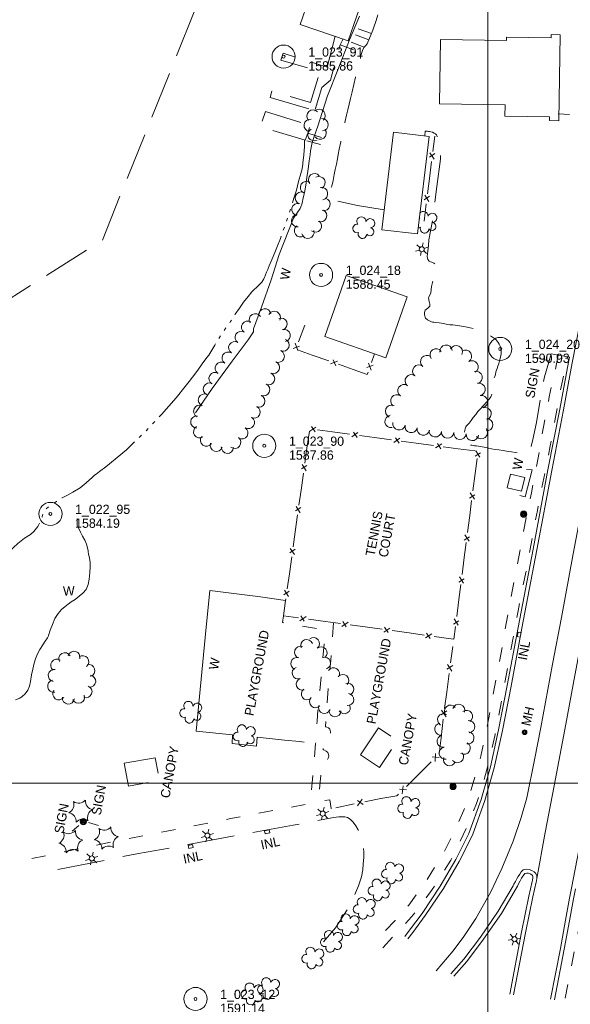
# Model space of a CAD drawing. Header units: feet. Extents: x 187456 to 189561, y 250000 to 251500.
# Tile 4 of 8: x 188197 to 188554, y 250357 to 250995. Entities that reach past the tile are written whole.
import ezdxf
from ezdxf.enums import TextEntityAlignment as Align

# ---------------------------------------------------------------- set-up
doc = ezdxf.new("R2010")
doc.units = ezdxf.units.FT
doc.header["$MEASUREMENT"] = 0
for name, pattern in [('DGN Style 3', [42.899226, 30.642304, -12.256922]), ('DGN Style 5', [21.449613, 9.192691, -12.256922]), ('DGN Style 6', [58.281663, 0.030642, -12.256922, 21.449613, -12.256922, 0.030642, -12.256922])]:
    doc.linetypes.add(name, pattern=pattern)
for name, color, linetype, lineweight in [('E_BLD_Name', 221, 'Continuous', 0), ('E_BMGRD', 73, 'Egr', 0), ('E_DRN_Grate', 151, 'Continuous', 0), ('E_DWY', 73, 'DGN Style 3', 0), ('E_LAND_Vegetation', 21, 'Continuous', 0), ('E_MAP_GridLines', 251, 'Continuous', 0), ('E_MAP_Limits', 21, 'DGN Style 3', 0), ('E_MAP_PassPoints', 40, 'Continuous', 0), ('E_MISCPROP', 40, 'Continuous', 0), ('E_MISCPROP_HvyDash', 54, 'DGN Style 3', 13), ('E_MISCPROP_HvyLine', 54, 'Continuous', 13), ('E_MISCPROP_Railing', 40, 'Continuous', 0), ('E_PATH_Sidewalk', 73, 'DGN Style 5', 0), ('E_RDWY', 40, 'Continuous', 13), ('E_WTR', 251, 'DGN Style 6', 0), ('E_WTR_Dock_Pier', 251, 'DGN Style 3', 0)]:
    doc.layers.add(name, color=color, linetype=linetype, lineweight=lineweight)
doc.styles.add('Style-IGR_FONT_0', font='IGR_FONT_0.shx')
doc.styles.add('Style-IGR_FONT_1', font='IGR_FONT_1.shx')
doc.linetypes.add('Egr', pattern='A,0.1,[13,dgnlstyle-ewdotudls.shx,S=0.0004,R=0,X=0,Y=0],0.1', length=0.2)

# ---------------------------------------------------------------- blocks, each defined once
blk = doc.blocks.new('PP')
at = {"layer": 'E_MAP_PassPoints', "color": 40, "linetype": 'Continuous', "lineweight": 0}
for radius in [7.5, 0.96]:
    blk.add_circle((0, 0), radius, dxfattribs=at)
blk = doc.blocks.new('WAL')
at = {"layer": 'E_MISCPROP_Railing', "color": 40, "linetype": 'Continuous', "lineweight": 0, "style": 'Style-IGR_FONT_0'}
blk.add_text('W', height=6, rotation=0.0001, dxfattribs=at).set_placement((-2.27, -0.34), align=Align.MIDDLE_LEFT)
blk = doc.blocks.new('WAL_1')
at = {"layer": 'E_MISCPROP_Railing', "color": 40, "linetype": 'Continuous', "lineweight": 0, "style": 'Style-IGR_FONT_0'}
blk.add_text('W', height=6, rotation=0.00002, dxfattribs=at).set_placement((-2.27, -0.34), align=Align.MIDDLE_LEFT)
blk = doc.blocks.new('PLAY')
at = {"layer": 'E_BMGRD', "color": 51, "linetype": 'Continuous', "lineweight": 0, "style": 'Style-IGR_FONT_0'}
blk.add_text('PLAYGROUND', height=6, rotation=0.00002, dxfattribs=at).set_placement((-1.19, -0.3), align=Align.MIDDLE_CENTER)
blk = doc.blocks.new('TENNIS')
at = {"layer": 'E_BMGRD', "color": 51, "linetype": 'Continuous', "lineweight": 0, "style": 'Style-IGR_FONT_0'}
for s, p in [('TENNIS', (-0.47, 4.82)), ('COURT', (-0.09, -3.62))]:
    blk.add_text(s, height=6, rotation=0.00002, dxfattribs=at).set_placement(p, align=Align.MIDDLE_CENTER)
blk = doc.blocks.new('TREE')
at = {"layer": 'E_LAND_Vegetation', "color": 93, "linetype": 'Continuous', "lineweight": 0}
for centre, radius, start, end in [((-1.47, 4.28), 2.78, 1.39457, 209.16756), ((-4.47, 0.2), 2.78, 78.07159, 279.08263), ((3.57, 2.42), 2.97, 278.42368, 139.65756), ((-2.01, -4.2), 2.61, 140.77973, 358.71234), ((3.46, -3.43), 2.97, 196.0745, 79.04777)]:
    blk.add_arc(centre, radius, start, end, dxfattribs=at)
blk = doc.blocks.new('POLE')
at = {"layer": 'E_MISCPROP', "color": 20, "linetype": 'Continuous', "lineweight": 0}
for centre, radius in [((-0.01, 0.02), 2.02), ((-0.01, 0.03), 1.52), ((0, -0.01), 1.01), ((0, 0), 0.502)]:
    blk.add_circle(centre, radius, dxfattribs=at)
blk = doc.blocks.new('LTP')
at = {"layer": 'E_MISCPROP', "color": 20, "linetype": 'Continuous', "lineweight": 0}
for p, q in [((-1.63, 0.07), (-4.24, 0.14)), ((-0.8, 1.43), (-2, 3.73)), ((0.9, 1.42), (2.27, 3.65)), ((-0.88, -1.42), (-2.24, -3.61)), ((0.76, -1.47), (2, -3.65)), ((1.64, -0.02), (4.16, -0.09))]:
    blk.add_line(p, q, dxfattribs=at)
blk.add_circle((0, 0), 1.64, dxfattribs=at)
blk = doc.blocks.new('INLT')
at = {"layer": 'E_MISCPROP_Railing', "color": 40, "linetype": 'Continuous', "lineweight": 0, "flags": 128}
blk.add_lwpolyline([(3, -2), (3, 0), (0, 0), (0, -2), (3, -2)], dxfattribs=at)
blk = doc.blocks.new('INL')
at = {"layer": 'E_MISCPROP_Railing', "color": 40, "linetype": 'Continuous', "lineweight": 0, "style": 'Style-IGR_FONT_0'}
blk.add_text('INL', height=6, rotation=0.00001, dxfattribs=at).set_placement((-5.74, -3.01))
blk = doc.blocks.new('SIGN')
at = {"layer": 'E_MISCPROP', "color": 20, "linetype": 'Continuous', "lineweight": 0, "style": 'Style-IGR_FONT_0'}
blk.add_text('SIGN', height=6, rotation=0.00002, dxfattribs=at).set_placement((-9.61, -0.01), align=Align.MIDDLE_LEFT)
blk = doc.blocks.new('CANOPY')
at = {"layer": 'E_BLD_Name', "style": 'Style-IGR_FONT_0'}
blk.add_text('CANOPY', height=6, rotation=0.00002, dxfattribs=at).set_placement((2.65, -3.19))
blk = doc.blocks.new('PINEL')
at = {"layer": 'E_LAND_Vegetation', "color": 93, "linetype": 'Continuous', "lineweight": 0}
for centre, start, end in [((-8.14, 7.32), 275.21134, 0.97625), ((2.26, 10.71), 215.21134, 300.97625), ((-10.4, -3.39), 335.21134, 60.97625), ((10.41, 3.41), 155.21135, 240.97626), ((-2.25, -10.7), 35.21135, 120.97626), ((8.15, -7.3), 95.21135, 180.97626)]:
    blk.add_arc(centre, 5.72, start, end, dxfattribs=at)
blk = doc.blocks.new('INL_2')
at = {"layer": 'E_MISCPROP_Railing', "color": 40, "linetype": 'Continuous', "lineweight": 0, "style": 'Style-IGR_FONT_0'}
blk.add_text('INL', height=6, rotation=359.99995, dxfattribs=at).set_placement((-5.74, -3.01))
blk = doc.blocks.new('MHO')
at = {"layer": 'E_DRN_Grate', "color": 20, "linetype": 'Continuous', "lineweight": 0}
for centre, radius in [((0.06, 0.01), 1.5), ((0.07, 0.01), 1.22), ((0.06, 0), 0.968), ((0.03, -0.01), 0.605)]:
    blk.add_circle(centre, radius, dxfattribs=at)
blk = doc.blocks.new('LTP_1')
at = {"layer": 'E_MISCPROP', "color": 20, "linetype": 'Continuous', "lineweight": 0}
for p, q in [((-1.63, 0.07), (-4.24, 0.14)), ((-0.8, 1.43), (-2, 3.73)), ((0.9, 1.42), (2.27, 3.65)), ((-0.88, -1.42), (-2.24, -3.61)), ((0.76, -1.47), (2, -3.65)), ((1.64, -0.02), (4.16, -0.09))]:
    blk.add_line(p, q, dxfattribs=at)
blk.add_circle((0, 0), 1.64, dxfattribs=at)

msp = doc.modelspace()

# ---------------------------------------------------------------- linework, layer by layer
at = {"layer": 'E_DWY', "color": 51, "linetype": 'DGN Style 3', "lineweight": 0, "flags": 128}
for points in [[(188432.85, 250871.63), (188415.68, 250874.6), (188402.4, 250877.28), (188401.45, 250877.56), (188399.58, 250878.25), (188398.32, 250878.91), (188397.5, 250880.91), (188397.77, 250883.32), (188398.83, 250887.08), (188399.74, 250890.76), (188400.5, 250894.58), (188401.2, 250897.89), (188401.89, 250901.27), (188402.53, 250904.66), (188403, 250907.48), (188403.61, 250910.96), (188404.73, 250915.86), (188405.67, 250920.23), (188406.5, 250924.36), (188407.38, 250928.29), (188408.52, 250933.14), (188409.36, 250936.55), (188410.18, 250940.11), (188411.07, 250943.93), (188412.01, 250948.15), (188413.1, 250952.98), (188414.28, 250957.61), (188415.13, 250960.55), (188416.11, 250963.63), (188416.97, 250967.16), (188417.26, 250968.68), (188417.57, 250970.6), (188417.98, 250972.41), (188418.58, 250974.26), (188419.13, 250975.71), (188419.92, 250977.05), (188420.67, 250977.99), (188421.78, 250979.38), (188425.48, 250988.1), (188426.41, 250990.68), (188427.23, 250993.23), (188428.52, 250997.15), (188429.15, 250999.02), (188429.75, 251000.88), (188430.3, 251002.53), (188430.85, 251004.34), (188431.26, 251006.48), (188431.29, 251008.26), (188431.22, 251009.24), (188431.16, 251011), (188431.49, 251011.63), (188432.97, 251012.59), (188434.39, 251014.31), (188435.87, 251016.48), (188436.64, 251017.92), (188437.14, 251019.05), (188442.86, 251020.73), (188446.89, 251021.08)], [(188463.64, 250799.07), (188462.61, 250799.44), (188460.86, 250800.48), (188459.74, 250801.47), (188458.99, 250803.66), (188458.92, 250805.15), (188459.53, 250806.71), (188461.17, 250808.02), (188462.37, 250809.35), (188462.49, 250810.54), (188462, 250812.28), (188461.6, 250814.57), (188461.77, 250815.14), (188463.11, 250817.9), (188463.6, 250821.96), (188464.53, 250825.54), (188465.41, 250826.74), (188466.29, 250828.65), (188466.86, 250831.63), (188466.97, 250833.68), (188466.51, 250835.9), (188465.14, 250837.03), (188463.66, 250837.71), (188462.83, 250838.03), (188462.08, 250838.38), (188461.27, 250839.5), (188460.69, 250841.46), (188461.11, 250844.98), (188461.53, 250848.63), (188461.91, 250852.19), (188464.72, 250867.77), (188466.98, 250886.79), (188469.32, 250904.58), (188469.41, 250907.55), (188469.17, 250910.21), (188468.82, 250912.92), (188468.4, 250914.96), (188467.89, 250916.93), (188467.41, 250918.58), (188467.14, 250919.4), (188466.69, 250920.38), (188466.05, 250921.01), (188465.21, 250921.48), (188464.09, 250921.94), (188463.18, 250922.18), (188462.31, 250922.39), (188461.57, 250922.57), (188460.9, 250922.67), (188460.29, 250922.73), (188459.76, 250922.73), (188459.53, 250922.74), (188459.25, 250919.66)], [(188553.02, 250776.28), (188545.81, 250777.49), (188541.18, 250778.34), (188539.04, 250770.83), (188536.73, 250763.49), (188535.24, 250756.45), (188534.31, 250750.06), (188531.65, 250733.8), (188529.16, 250722.83), (188527.99, 250717.19), (188527.53, 250715.55), (188527.02, 250714.31), (188525.61, 250713.59), (188524.16, 250713.68), (188522.54, 250713.85), (188520.36, 250714.17), (188517.77, 250714.43), (188515.51, 250714.77), (188513.6, 250715.15), (188512.09, 250715.31), (188509.94, 250715.69), (188507.23, 250716.07), (188504.81, 250716.38), (188502.37, 250716.81), (188500.43, 250717.21), (188498.75, 250717.55), (188495.25, 250718.27), (188492.73, 250718.63), (188491.42, 250718.79), (188489.74, 250719.07), (188488.45, 250719.26), (188487.21, 250719.53), (188485.89, 250719.76), (188485.21, 250719.84), (188484.66, 250720.02), (188484.29, 250720.29), (188484.12, 250722.19), (188484.49, 250723.88), (188484.79, 250725.83), (188485.01, 250727.55), (188485.22, 250728.83), (188485.42, 250729.83), (188485.77, 250730.98), (188486.29, 250731.67), (188487.87, 250733.41), (188489.19, 250735.13), (188490.56, 250737.02), (188492.19, 250739.13), (188493.6, 250740.99), (188494.92, 250742.38), (188497.5, 250745.08), (188499.28, 250747.06), (188500.9, 250748.88), (188501.99, 250750.45), (188502.85, 250752.36), (188503.03, 250753.83), (188504.2, 250755.51), (188505.18, 250757.08), (188504.94, 250758), (188503.98, 250759.04), (188503.22, 250760.26), (188503.63, 250762.21), (188504.7, 250763.61), (188504.98, 250764.87), (188505.35, 250766.69), (188506.01, 250768.96), (188506.48, 250770.35), (188507.15, 250772.15), (188507.65, 250773.74), (188508.26, 250776.11), (188508.65, 250778.27), (188508.67, 250779.96), (188508.51, 250781.69), (188508.34, 250782.63), (188508.14, 250783.4), (188507.42, 250784.64), (188506.71, 250785.74), (188506.02, 250786.63), (188505.37, 250787.34), (188504.38, 250788.29), (188503.01, 250789.26), (188501.12, 250790.26), (188499.67, 250791.11), (188499.02, 250791.48), (188496.94, 250792.25), (188495.08, 250792.98), (188492.92, 250793.86), (188490.68, 250794.65), (188488.52, 250795.31), (188485.59, 250795.88), (188482.98, 250796.22), (188480.41, 250796.77), (188477.27, 250797.06), (188475.49, 250797.25), (188473.13, 250797.68), (188471.32, 250797.97), (188470, 250798.15), (188468.46, 250798.37), (188466.46, 250798.63), (188464.98, 250798.8), (188464.24, 250798.91), (188463.64, 250799.07)], [(188350.55, 250529.79), (188368.19, 250527.98), (188377.92, 250527), (188388.45, 250525.83)], [(188221.28, 250444), (188273.66, 250454.49), (188305.84, 250460.21), (188343.54, 250467.44), (188373.93, 250472.84), (188400.01, 250477.78), (188403.42, 250478.23), (188405.39, 250478.32), (188407.28, 250478.23), (188409.07, 250477.7), (188410.81, 250476.64), (188412.82, 250474.81), (188414.53, 250472.45), (188416.06, 250469.82), (188417.17, 250467.33), (188418.36, 250463.84), (188418.94, 250461.52), (188419.51, 250458.29), (188419.69, 250455.63), (188419.66, 250452.12), (188419.33, 250447.57), (188419.03, 250443.94), (188418.17, 250439.24), (188416.32, 250433.6), (188414.38, 250428.89), (188412.58, 250424.75), (188410.97, 250421.46), (188408.79, 250417.93)], [(188408.79, 250417.93), (188401.31, 250406.2), (188393.45, 250397.19)]]:
    msp.add_lwpolyline(points, dxfattribs=at)
at = {"layer": 'E_LAND_Vegetation', "color": 93, "linetype": 'Continuous', "lineweight": 0}
for centre, radius, start, end in [((188386.77, 250932.42), 4.03, 42.80634, 222.79101), ((188390.69, 250932.84), 4.03, 312.23534, 132.22002), ((188384.99, 250926.4), 4.03, 82.23357, 262.21825), ((188392.6, 250926.84), 4.03, 274.50273, 94.48741), ((188387.41, 250920.43), 4.03, 118.97015, 298.95483), ((188391.27, 250921.43), 4.03, 217.03859, 37.02327), ((188382.57, 250886.21), 4.02, 59.66857, 239.65325), ((188387.72, 250891.25), 4.02, 39.49594, 219.48062), ((188390.61, 250889.31), 4.02, 300.24909, 120.23377), ((188379.21, 250879.29), 4.02, 68.31591, 248.30059), ((188392.29, 250882.2), 4.02, 281.2753, 101.25998), ((188393.85, 250875.29), 4.02, 254.47171, 74.45639), ((188377.02, 250871.94), 4.02, 77.4214, 257.40608), ((188391.64, 250867.9), 4.02, 246.03512, 66.0198), ((188458.36, 250867.69), 2.97, 357.91544, 142.03504), ((188376.77, 250864.6), 4.02, 95.42028, 275.40496), ((188388.3, 250861.22), 4.02, 231.72487, 51.70955), ((188455.61, 250863.07), 2.78, 80.88633, 90.76607), ((188458.36, 250867.69), 2.97, 204.34089, 219.14932), ((188464.09, 250866.51), 2.97, 275.56626, 158.53953), ((188378.6, 250858.1), 4.02, 124.19378, 304.17846), ((188383.4, 250857.15), 4.02, 195.55926, 15.54394), ((188455.61, 250863.07), 2.78, 255.60986, 288.65932), ((188459.07, 250859.37), 2.78, 157.56335, 358.57439), ((188463.85, 250860.99), 2.61, 220.27149, 78.2041), ((188355.46, 250803.69), 3.96, 7.20967, 187.19435), ((188349.32, 250800.47), 3.96, 31.46767, 211.45235), ((188361.64, 250802.04), 3.96, 333.35538, 153.34006), ((188365.98, 250797.59), 3.96, 291.51728, 111.50196), ((188344.32, 250795.7), 3.96, 57.38461, 237.36928), ((188368.02, 250790.23), 3.96, 284.10506, 104.08974), ((188340.07, 250789.04), 3.96, 57.67598, 237.66066), ((188367.35, 250784.05), 3.96, 246.61337, 66.59805), ((188335.93, 250782.33), 3.96, 58.7053, 238.68998), ((188466.61, 250777.64), 4.03, 35.22691, 215.21158), ((188473.01, 250780.04), 4.03, 8.05534, 188.04002), ((188479.54, 250779.76), 4.03, 334.54456, 154.52924), ((188331.7, 250775.6), 3.96, 57.51391, 237.49859), ((188364.21, 250776.79), 3.96, 246.61337, 66.59805), ((188460.47, 250773.34), 4.03, 50.35213, 230.33681), ((188485.59, 250776.72), 4.03, 301.84231, 121.82698), ((188327.23, 250768.98), 3.96, 55.57087, 235.55555), ((188361.07, 250769.52), 3.96, 246.61337, 66.59805), ((188455.33, 250767.15), 4.03, 50.35213, 230.33681), ((188489.83, 250769.88), 4.03, 301.84231, 121.82698), ((188323.19, 250762.34), 3.96, 59.41527, 239.39995), ((188357.92, 250762.26), 3.96, 246.61337, 66.59805), ((188450.42, 250760.86), 4.03, 52.23745, 232.22213), ((188492.41, 250763.06), 4.03, 283.77015, 103.75482), ((188319.58, 250755.51), 3.96, 64.48048, 244.46516), ((188354.78, 250755), 3.96, 246.61337, 66.59805), ((188445.72, 250754.44), 4.03, 54.84225, 234.82692), ((188494.29, 250755.3), 4.03, 281.99281, 101.97749), ((188316.32, 250748.4), 3.96, 66.98217, 246.96685), ((188351.64, 250747.73), 3.96, 246.61337, 66.59805), ((188441.09, 250747.86), 4.03, 54.84225, 234.82692), ((188495.96, 250747.42), 4.03, 281.99281, 101.97749), ((188313.25, 250741.12), 3.96, 67.39227, 247.37695), ((188348.52, 250740.59), 3.96, 243.28692, 63.27159), ((188437.66, 250741.11), 4.03, 66.93748, 246.92216), ((188498.29, 250739.51), 4.03, 287.75531, 107.73998), ((188311.38, 250734.2), 3.96, 86.05553, 266.0402), ((188344.88, 250733.8), 3.96, 237.61257, 57.59725), ((188437.34, 250734.53), 4.03, 99.01605, 279.00073), ((188499.21, 250732.41), 4.03, 266.87302, 86.85769), ((188313.25, 250727.88), 3.96, 122.83536, 302.82004), ((188340.64, 250727.12), 3.96, 237.61257, 57.59725), ((188442.51, 250733), 4.03, 167.66159, 347.64626), ((188450.37, 250731.29), 4.03, 167.85222, 347.8369), ((188458.23, 250729.65), 4.03, 168.37869, 348.36337), ((188317.66, 250722.44), 3.96, 144.80625, 324.79093), ((188335.99, 250720.98), 3.96, 231.92048, 51.90516), ((188465.97, 250728.51), 4.03, 174.24501, 354.22969), ((188473.98, 250727.7), 4.03, 174.24501, 354.22969), ((188481.99, 250726.89), 4.03, 174.24501, 354.22969), ((188490, 250726.09), 4.03, 174.24501, 354.22969), ((188495.87, 250727.33), 4.03, 219.21208, 39.19676), ((188324.09, 250719.07), 3.96, 160.95382, 340.93849), ((188331.25, 250717.81), 3.96, 176.72832, 356.71299), ((188382.7, 250589.25), 3.88, 21.23067, 201.21535), ((188387.07, 250590.54), 3.88, 309.39133, 129.37601), ((188225.79, 250580.71), 3.91, 28.38896, 208.37364), ((188231.8, 250581.67), 3.91, 344.76453, 164.74921), ((188378.7, 250584.94), 3.88, 71.53047, 251.51515), ((188392, 250584.54), 3.88, 309.39133, 129.37601), ((188220.56, 250576.52), 3.91, 54.44893, 234.43361), ((188237.52, 250578.82), 3.91, 307.78883, 127.77351), ((188241.42, 250573), 3.91, 287.14297, 107.12764), ((188376.24, 250577.58), 3.88, 71.53047, 251.51515), ((188394.27, 250577.9), 3.88, 288.74728, 108.73195), ((188218.97, 250569.92), 3.91, 80.49723, 260.4819), ((188377.05, 250571.49), 3.88, 109.71639, 289.70107), ((188400.03, 250571.04), 3.88, 326.6369, 146.62158), ((188406.03, 250566.65), 3.88, 318.00258, 137.98726), ((188218.57, 250562.89), 3.91, 100.30771, 280.29239), ((188241.95, 250566.15), 3.91, 264.58271, 84.56739), ((188379.67, 250564.18), 3.88, 109.71639, 289.70107), ((188409.33, 250560.94), 3.88, 290.44326, 110.42794), ((188221.98, 250557.98), 3.91, 144.12596, 324.11063), ((188239.58, 250559.36), 3.91, 248.19356, 68.17824), ((188383.03, 250557.97), 3.88, 127.19053, 307.17521), ((188409.29, 250554.26), 3.88, 264.00417, 83.98885), ((188228.13, 250555.26), 3.91, 173.42613, 353.41081), ((188234.74, 250555.75), 3.91, 200.96715, 20.95183), ((188388.39, 250552.82), 3.88, 136.40666, 316.39134), ((188394.15, 250549.08), 3.88, 161.02925, 341.01392), ((188400.94, 250547.03), 3.88, 178.64649, 358.63116), ((188407.06, 250548.92), 3.88, 209.65441, 29.63909), ((188471.42, 250541.21), 3.96, 60.50486, 240.48954), ((188475.8, 250546.71), 3.96, 37.70243, 217.68711), ((188481.22, 250547.23), 3.96, 342.35251, 162.33719), ((188486.2, 250543.33), 3.96, 304.82126, 124.80594), ((188469.66, 250535.07), 3.96, 100.0396, 280.02427), ((188487.67, 250536.72), 3.96, 275.69454, 95.67922), ((188487.17, 250529.42), 3.96, 260.73147, 80.71615), ((188471.04, 250527.28), 3.96, 100.0396, 280.02427), ((188484.67, 250522.77), 3.96, 239.17458, 59.15926), ((188472.42, 250519.48), 3.96, 100.0396, 280.02427), ((188480.37, 250517.25), 3.96, 217.27699, 37.26166), ((188475.25, 250515.27), 3.96, 159.31554, 339.30022)]:
    msp.add_arc(centre, radius, start, end, dxfattribs=at)
at = {"layer": 'E_MAP_GridLines', "color": 161, "linetype": 'Continuous', "lineweight": 0}
for p, q in [((188500, 250000), (188500, 251500)), ((187500, 250500), (189000, 250500))]:
    msp.add_line(p, q, dxfattribs=at)
at = {"layer": 'E_MAP_Limits', "color": 73, "linetype": 'DGN Style 3', "lineweight": 0, "flags": 128}
msp.add_lwpolyline([(188623.96, 251258.83), (188402.86, 251162.38), (188325.31, 251038.84), (188250.13, 250852.04), (187920.53, 250643.92), (187874.1, 250543.58)], dxfattribs=at)
at = {"layer": 'E_MISCPROP', "color": 20, "linetype": 'Continuous', "lineweight": 0}
for p, q in [((188553.08, 250933.52), (188545.75, 250933.89)), ((188539.36, 250773.92), (188531.55, 250776.09)), ((188234.94, 250472.54), (188230.64, 250468.96)), ((188247.57, 250472.72), (188241.26, 250474.6))]:
    msp.add_line(p, q, dxfattribs=at)
at = {"layer": 'E_MISCPROP_HvyDash', "color": 241, "linetype": 'DGN Style 3', "lineweight": 13, "flags": 128}
for points in [[(188417.44, 250518.51), (188429.16, 250535.92), (188441.58, 250527.56), (188429.86, 250510.15)], [(188264.35, 250512.92), (188284.48, 250516.58), (188287.17, 250501.8), (188267.03, 250498.14)]]:
    msp.add_lwpolyline(points, close=True, dxfattribs=at)
at = {"layer": 'E_MISCPROP_HvyLine', "color": 241, "linetype": 'Continuous', "lineweight": 13, "flags": 128}
for points in [[(188389.16, 251023.17), (188420.27, 251012.57), (188409.62, 250981.3), (188378.51, 250991.9)], [(188511.29, 250939.73), (188468.8, 250940.36), (188469.43, 250982.18), (188512.07, 250981.55), (188512.1, 250983.68), (188541.06, 250983.25), (188541.09, 250985.32), (188546.87, 250985.24), (188546.04, 250929.49), (188539.99, 250929.58), (188540.03, 250932.09), (188511.18, 250932.52)], [(188438.88, 250922.09), (188431.32, 250858.8), (188454.4, 250856.05), (188461.97, 250919.33)], [(188408.18, 250829.17), (188447.85, 250815.28), (188433.97, 250775.67), (188394.31, 250789.55)], [(188521.88, 250689.26), (188512.69, 250691.45), (188514.79, 250700.28), (188523.98, 250698.09)]]:
    msp.add_lwpolyline(points, close=True, dxfattribs=at)
at = {"layer": 'E_MISCPROP_Railing', "color": 40, "linetype": 'Continuous', "lineweight": 0}
for p, q in [((188462.57, 250908.69), (188465.31, 250904.61)), ((188465.75, 250908.12), (188462.27, 250905.75)), ((188462.31, 250880.56), (188458.83, 250878.18)), ((188459.12, 250881.12), (188461.87, 250877.05)), ((188373.87, 250781.88), (188377.89, 250783.3)), ((188376.84, 250780.5), (188375.2, 250785.2)), ((188402.69, 250773.63), (188398.06, 250771.79)), ((188401.44, 250770.6), (188399.84, 250774.56)), ((188425.64, 250771.06), (188421.68, 250769.46)), ((188422.61, 250772.3), (188424.45, 250767.68)), ((188388.66, 250730.89), (188384.61, 250728.21)), ((188388.07, 250727.75), (188385.76, 250731.21)), ((188415.86, 250727.26), (188411.81, 250724.58)), ((188415.28, 250724.12), (188412.96, 250727.58)), ((188443.07, 250723.64), (188439.02, 250720.96)), ((188442.48, 250720.49), (188440.16, 250723.96)), ((188470.27, 250720.01), (188466.22, 250717.33)), ((188469.68, 250716.87), (188467.36, 250720.33)), ((188491.76, 250711.93), (188495.21, 250714.26)), ((188494.9, 250711.36), (188492.2, 250715.39)), ((188382.74, 250706.03), (188379.26, 250703.74)), ((188379.6, 250706.64), (188382.25, 250702.57)), ((188488.25, 250684.71), (188491.7, 250687.04)), ((188491.39, 250684.14), (188488.7, 250688.18)), ((188375.79, 250679.46), (188378.44, 250675.39)), ((188378.93, 250678.85), (188375.45, 250676.56)), ((188484.74, 250657.49), (188488.19, 250659.83)), ((188487.89, 250656.92), (188485.19, 250660.96)), ((188375.12, 250651.67), (188371.64, 250649.38)), ((188371.98, 250652.28), (188374.63, 250648.21)), ((188481.24, 250630.27), (188484.69, 250632.61)), ((188484.38, 250629.7), (188481.68, 250633.74)), ((188371.31, 250624.5), (188367.83, 250622.2)), ((188368.17, 250625.1), (188370.83, 250621.03)), ((188378.19, 250605.36), (188382.25, 250608.03)), ((188378.78, 250608.5), (188381.09, 250605.03)), ((188405.38, 250601.65), (188409.44, 250604.32)), ((188405.98, 250604.79), (188408.28, 250601.33)), ((188477.73, 250603.06), (188481.18, 250605.39)), ((188480.87, 250602.48), (188478.17, 250606.52)), ((188432.57, 250597.95), (188436.63, 250600.62)), ((188433.17, 250601.09), (188435.48, 250597.62)), ((188459.76, 250594.25), (188463.82, 250596.91)), ((188460.36, 250597.38), (188462.67, 250593.92)), ((188473.9, 250577.06), (188476.82, 250572.67)), ((188477.31, 250576.43), (188473.56, 250573.9)), ((188473.46, 250546.89), (188469.73, 250544.34)), ((188470.04, 250547.49), (188473, 250543.13)), ((188466.17, 250519.38), (188465.82, 250514.11)), ((188468.5, 250516.8), (188463.99, 250517.08)), ((188447.39, 250495.71), (188442.88, 250496.12)), ((188445.14, 250498.35), (188444.63, 250493.1)), ((188418.61, 250489.63), (188415.47, 250485.39)), ((188419.17, 250486.2), (188415.53, 250488.88))]:
    msp.add_line(p, q, dxfattribs=at)
at = {"layer": 'E_MISCPROP_Railing', "color": 40, "linetype": 'Continuous', "lineweight": 13, "flags": 128}
for points in [[(188416.86, 250997.14), (188410.34, 250981.85), (188402.81, 250962.35), (188396.2, 250945.52), (188389.61, 250925.22), (188389.17, 250924.13), (188388.48, 250922.33), (188387.38, 250919.17), (188386.28, 250915.42), (188385.56, 250912.21), (188385.2, 250909.87), (188384.91, 250907.38), (188384.33, 250903.49), (188383.83, 250899.74), (188383.41, 250896.73), (188382.83, 250892.75), (188382.02, 250887.64), (188381.38, 250884.12), (188380.75, 250880.99), (188380.24, 250878.59), (188379.89, 250876.84), (188379.56, 250875.31), (188378.89, 250873.6), (188378.39, 250872.63), (188374.14, 250866.29)], [(188374.14, 250866.29), (188364.82, 250842.73), (188359.67, 250826.42), (188353.29, 250808.6), (188348.23, 250794.54), (188348.17, 250792.58), (188344.63, 250787.36), (188334.42, 250773.55), (188321.41, 250755.88), (188310.53, 250740.2)], [(188525.08, 250703.44), (188528.8, 250703.19), (188524.35, 250685.58), (188520.84, 250686.43)], [(188193.79, 250554.18), (188196.6, 250555.15), (188198.29, 250556.24), (188200.08, 250557.99), (188201.8, 250560.4), (188202.92, 250562.95), (188203.68, 250565.99), (188204.29, 250570.28), (188205.03, 250574.01), (188206.02, 250577.95), (188206.89, 250580.69), (188208.2, 250583.93), (188209.67, 250586.69), (188211.61, 250589.69), (188213.1, 250592.06), (188214.54, 250594.31), (188215.19, 250595.51), (188215.29, 250595.73), (188216.4, 250599.23), (188217.87, 250602.86), (188219.46, 250606.75), (188221.5, 250610.08), (188223.62, 250612.7), (188226.01, 250614.63), (188230, 250617.59), (188232.6, 250619.08), (188235.24, 250621.19), (188237.48, 250623.28), (188239.58, 250625.65), (188241, 250628.86), (188241.72, 250632.19), (188242.14, 250636.58), (188242.22, 250640.2), (188242.23, 250643.08), (188241.92, 250645.82), (188241.28, 250648.75), (188241.04, 250650.06), (188241.02, 250650.7), (188240.64, 250652.62), (188239.93, 250654.9), (188238.75, 250657.61), (188237.36, 250660.2), (188236.01, 250662.87), (188235.14, 250664.63), (188234.32, 250666.21), (188233.88, 250667.17), (188233.8, 250671.51), (188233.84, 250671.65)], [(188368.98, 250618.51), (188352.65, 250620.77), (188319.76, 250624.88), (188316.78, 250594.57), (188310.95, 250533.82), (188334.6, 250531.42), (188334.36, 250525.78), (188350.11, 250524.1), (188350.55, 250529.79)]]:
    msp.add_lwpolyline(points, dxfattribs=at)
at = {"layer": 'E_MISCPROP_Railing', "color": 40, "linetype": 'Continuous', "lineweight": 0, "flags": 128}
for points in [[(188465.66, 250919.47), (188464.43, 250909.62)], [(188463.62, 250903.11), (188462.22, 250891.91)], [(188462.22, 250891.91), (188460.99, 250882.06)], [(188460.17, 250875.54), (188458.78, 250864.34)], [(188377.25, 250786.23), (188381.5, 250796.84)], [(188386.16, 250777.59), (188376.68, 250780.93)], [(188396.94, 250773.79), (188386.16, 250777.59)], [(188426.55, 250778.26), (188424.65, 250772.83)], [(188412.69, 250768.25), (188403.21, 250771.59)], [(188422.46, 250766.56), (188421.91, 250765), (188412.69, 250768.25)], [(188384.36, 250728.29), (188382.81, 250717.24)], [(188399.29, 250727.74), (188389.57, 250729.04)], [(188410.34, 250726.27), (188399.29, 250727.74)], [(188426.49, 250724.12), (188416.77, 250725.41)], [(188437.55, 250722.64), (188426.49, 250724.12)], [(188382.81, 250717.24), (188381.45, 250707.53)], [(188453.7, 250720.49), (188443.97, 250721.79)], [(188464.75, 250719.01), (188453.7, 250720.49)], [(188480.9, 250716.86), (188471.17, 250718.16)], [(188491.95, 250715.39), (188480.9, 250716.86)], [(188491.8, 250700.71), (188493.05, 250710.44)], [(188380.55, 250701.11), (188379.01, 250690.07)], [(188490.38, 250689.65), (188491.8, 250700.71)], [(188379.01, 250690.07), (188377.65, 250680.35)], [(188488.29, 250673.5), (188489.55, 250683.22)], [(188376.75, 250673.93), (188375.2, 250662.89)], [(188486.87, 250662.44), (188488.29, 250673.5)], [(188375.2, 250662.89), (188373.84, 250653.18)], [(188484.79, 250646.28), (188486.04, 250656)], [(188372.94, 250646.76), (188371.39, 250635.71)], [(188483.36, 250635.22), (188484.79, 250646.28)], [(188371.39, 250635.71), (188370.03, 250626)], [(188481.28, 250619.06), (188482.53, 250628.79)], [(188369.13, 250619.58), (188368.98, 250618.51), (188367.57, 250608.53)], [(188479.86, 250608), (188481.28, 250619.06)], [(188367.57, 250608.53), (188377.29, 250607.21)], [(188383.71, 250606.34), (188394.76, 250604.83)], [(188394.76, 250604.83), (188404.48, 250603.51)], [(188410.9, 250602.63), (188421.95, 250601.12)], [(188421.95, 250601.12), (188431.67, 250599.8)], [(188438.1, 250598.93), (188449.14, 250597.42)], [(188449.14, 250597.42), (188458.86, 250596.1)], [(188476.34, 250593.72), (188477.99, 250593.49), (188479.03, 250601.57)], [(188465.29, 250595.22), (188476.34, 250593.72)], [(188477.29, 250588.61), (188475.91, 250578.04)], [(188475, 250571.06), (188473.42, 250559.06)], [(188473.42, 250559.06), (188472.07, 250548.75), (188472.04, 250548.5)], [(188471.18, 250541.51), (188469.71, 250529.49)], [(188469.71, 250529.49), (188468.42, 250519), (188468.37, 250518.94)], [(188463.4, 250513.95), (188454.86, 250505.37)], [(188454.86, 250505.37), (188448.24, 250498.72), (188447.32, 250497.85)], [(188430.69, 250490.04), (188421.12, 250488.27), (188420.22, 250488.07)], [(188442.2, 250493.02), (188441.08, 250491.96), (188430.69, 250490.04)], [(188413.34, 250486.57), (188401.51, 250483.98)]]:
    msp.add_lwpolyline(points, dxfattribs=at)
at = {"layer": 'E_PATH_Sidewalk', "color": 51, "linetype": 'DGN Style 5', "lineweight": 0, "flags": 128}
for points in [[(188422.86, 250981.92), (188411.27, 250986.13)], [(188424.61, 250986.05), (188413.76, 250989.9)], [(188419.96, 250977.1), (188405.99, 250982.41), (188406.03, 250982.51)], [(188404.24, 250978.66), (188418.34, 250973.52)], [(188383.4, 250921.3), (188396.53, 250917.35), (188394.99, 250913.3), (188381.64, 250916.77)], [(188383.4, 250921.3), (188396.53, 250917.35), (188394.99, 250913.3), (188381.64, 250916.77)], [(188545.73, 250777.51), (188544.35, 250770.9), (188542.07, 250760.52), (188539.91, 250750.52), (188537.42, 250738.17), (188534.55, 250721.69), (188531.25, 250703.13), (188528.34, 250688.2), (188524.91, 250672.07), (188521.27, 250652.34), (188518.32, 250637.36), (188513.41, 250612.01), (188509.73, 250590.09), (188506.66, 250574.58), (188501.72, 250548.12), (188498.64, 250531.91), (188495.49, 250517.67), (188492.71, 250507.16), (188491.17, 250502.47), (188487.88, 250491.17), (188484.52, 250482.61), (188481.27, 250475.26), (188476.2, 250464.32), (188472.62, 250457.27), (188467.41, 250448.44), (188458.54, 250434.35), (188448.86, 250420.92), (188440.07, 250411.03), (188427.19, 250398.07)], [(188432, 250393.4), (188450.51, 250413.34), (188458.2, 250422.9), (188463.98, 250431.13), (188469.55, 250439.61), (188476.02, 250450.08), (188480.94, 250459.8), (188487.53, 250473.82), (188492.66, 250486.83), (188497.06, 250500.45), (188501.18, 250515.74), (188504.77, 250531.64), (188509.86, 250558.72), (188514.84, 250585.54), (188519.7, 250611.81), (188526.34, 250645.27), (188532.22, 250676.91), (188540.48, 250718.79), (188547.93, 250758.92), (188551.73, 250776.5)], [(188204.42, 250451.14), (188243.33, 250459.31), (188280.07, 250466.62), (188333.25, 250477.14), (188385.1, 250486.94), (188386.58, 250505.59), (188388.45, 250525.69), (188389.32, 250540.21), (188390.18, 250550.82), (188394.45, 250594.52), (188389.38, 250600.22), (188367.05, 250604.23), (188367.57, 250608.53)], [(188400.04, 250604.1), (188398.23, 250579.79), (188397.55, 250572.83), (188394.76, 250536.76), (188395.04, 250536.57), (188395.72, 250536.27), (188396.69, 250535.87), (188397.66, 250535.01), (188398.14, 250533.35), (188397.98, 250531.97), (188397.47, 250530.66), (188396.75, 250529.85), (188395.51, 250529.09), (188394.71, 250528.79), (188393.9, 250528.6), (188393.28, 250521.68), (188393.77, 250521.6), (188395.21, 250520.79), (188396.24, 250519.88), (188397, 250517.9), (188396.75, 250516.61), (188395.8, 250515), (188394.83, 250514.06), (188393.54, 250513.48), (188392.49, 250513.12), (188390.28, 250488.09), (188397.58, 250489.3), (188398.5, 250483.69), (188399.8, 250477.75)], [(188550.13, 250360.62), (188559.86, 250409.49), (188564.12, 250431.1), (188564.99, 250436.14)]]:
    msp.add_lwpolyline(points, dxfattribs=at)
at = {"layer": 'E_RDWY', "color": 21, "linetype": 'Continuous', "lineweight": 13, "flags": 128}
for points in [[(188618.37, 251015.32), (188603.1, 250970.16), (188597.85, 250953.43), (188583.32, 250902.87), (188576.05, 250874.09), (188564.88, 250824.19), (188554.82, 250772.45), (188549.12, 250742.06), (188541.5, 250702.67), (188531.85, 250651.21), (188522.12, 250600.46), (188515.1, 250562.86), (188509.5, 250534.23), (188504.15, 250510.04), (188498.04, 250488.78), (188490.13, 250466.4), (188481.56, 250449.35), (188471.3, 250431.86), (188459.52, 250414.23), (188451.37, 250403.24), (188448.26, 250399.24)], [(188531.77, 250438.26), (188537.21, 250468.07), (188543.01, 250498.26), (188550.62, 250538.33), (188556.42, 250569.92), (188567.29, 250627.18), (188572.6, 250655.4), (188577.41, 250680.83), (188582.88, 250711.54), (188590.34, 250750.91), (188600, 250797.09), (188608.17, 250835.23), (188615.08, 250864.71), (188621.45, 250890.6), (188627.79, 250914.41), (188636.6, 250944.93), (188643, 250966.51), (188657.96, 251012.72)], [(188639.12, 251002.39), (188628.85, 250973.1), (188619.1, 250941.67), (188609.96, 250910.42), (188601.58, 250878.43), (188592.98, 250841.72), (188583.41, 250795.75), (188576.69, 250761.17), (188567.84, 250714.54), (188555.44, 250648.68), (188547.77, 250607.45), (188541.97, 250577.27), (188534.33, 250536.1), (188530.41, 250515.26), (188525.37, 250490.66), (188521.74, 250477.88), (188516.56, 250462.53), (188509.18, 250444.68), (188501.69, 250429.25), (188492.24, 250412.32), (188484.54, 250400.67), (188477.55, 250391.45), (188466.66, 250378.51)], [(188553.02, 250776.28), (188552.36, 250772.92), (188546.66, 250742.53), (188539.04, 250703.13), (188529.39, 250651.67), (188519.66, 250600.93), (188512.64, 250563.33), (188507.05, 250534.74), (188501.72, 250510.65), (188495.65, 250489.55), (188487.82, 250467.38), (188479.36, 250450.54), (188469.18, 250433.19), (188457.48, 250415.67), (188449.38, 250404.75), (188446.28, 250400.77)], [(188540.75, 250360.06), (188547.09, 250392.97), (188550.51, 250411.21), (188553.09, 250425.55), (188554.35, 250432.07), (188563.96, 250482.42)], [(188516.76, 250362.92), (188524.39, 250402.97), (188529.13, 250426.32), (188531.35, 250435.89), (188531.51, 250436.86), (188531.73, 250438.41), (188531.75, 250440), (188531.15, 250441.44), (188530.1, 250442.67), (188528.57, 250443.54), (188526.91, 250444.18), (188525.19, 250444.32), (188522.97, 250443.78), (188521.61, 250442.58), (188520.71, 250441.18), (188519.81, 250439.66), (188518.84, 250437.98), (188517.97, 250436.39), (188517.02, 250434.53), (188516.44, 250433.46), (188506.74, 250417), (188495.31, 250400.31), (188484.49, 250386.03), (188476.12, 250376.53)], [(188514.3, 250363.39), (188521.94, 250403.45), (188526.69, 250426.85), (188528.9, 250436.38), (188529.04, 250437.24), (188529.23, 250438.6), (188529.24, 250439.51), (188528.99, 250440.11), (188528.48, 250440.72), (188527.49, 250441.28), (188526.35, 250441.72), (188525.39, 250441.8), (188524.15, 250441.49), (188523.52, 250440.94), (188522.84, 250439.87), (188521.97, 250438.39), (188521.02, 250436.76), (188520.18, 250435.22), (188519.23, 250433.36), (188518.61, 250432.22), (188508.85, 250415.66), (188497.34, 250398.85), (188486.42, 250384.45), (188477.99, 250374.87)], [(188543.2, 250359.59), (188549.54, 250392.5), (188552.97, 250410.76), (188555.54, 250425.09), (188556.8, 250431.59)]]:
    msp.add_lwpolyline(points, dxfattribs=at)
at = {"layer": 'E_WTR', "color": 161, "linetype": 'Continuous', "lineweight": 0, "flags": 128}
for points in [[(188388.4, 250937.93), (188388.74, 250938.9), (188389.15, 250939.86)], [(188380.56, 250905.12), (188381.08, 250909.92), (188381.15, 250912.77), (188381.14, 250915.49), (188381.3, 250916.87)], [(188373.33, 250876.15), (188374.3, 250879.23), (188375.95, 250884.5), (188377.41, 250890.07), (188378.94, 250895.33), (188379.67, 250898.17), (188380.1, 250901.34), (188380.18, 250901.84), (188380.45, 250904.12), (188380.56, 250905.12)], [(188371.45, 250870.25), (188372.08, 250872.21)], [(188369.52, 250864.36), (188370.17, 250866.32)], [(188367.47, 250858.52), (188368.16, 250860.46)], [(188354.78, 250826.92), (188355.22, 250827.74), (188356.66, 250831.19), (188357.44, 250833.07), (188357.71, 250833.71), (188358.37, 250835.37), (188360.19, 250839.87), (188362, 250844.06), (188363.65, 250848.28), (188365.55, 250853.18), (188366.07, 250854.63)], [(188336.14, 250803.7), (188336.33, 250803.99), (188339.08, 250808.01), (188341.77, 250811.82), (188344.63, 250815.52), (188347.07, 250818.5), (188351.62, 250822.81), (188353.64, 250824.74), (188354.78, 250826.92)], [(188332.73, 250798.53), (188333.25, 250799.26), (188333.89, 250800.24)], [(188329.12, 250793.5), (188330.32, 250795.18)], [(188325.72, 250788.33), (188326.81, 250790.08)], [(188306.36, 250760.35), (188308.59, 250763.27), (188312.01, 250767.83), (188314.83, 250771.83), (188317.88, 250775.88), (188319.12, 250777.58), (188323.02, 250784.04), (188323.52, 250784.83)], [(188287.03, 250737.51), (188288.46, 250738.96), (188293.36, 250744.53), (188298.08, 250749.81), (188303.94, 250757.19), (188306.36, 250760.35)], [(188278.51, 250728.52), (188279.91, 250730.04)], [(188282.71, 250733.08), (188283.44, 250733.86), (188284.14, 250734.57)], [(188274.08, 250724.2), (188275.57, 250725.63)], [(188248.31, 250701.98), (188252.48, 250705.16), (188265.73, 250716.17), (188271.09, 250721.35)], [(188223.89, 250684.96), (188224.15, 250685.12), (188227.53, 250686.85), (188230.95, 250688.65), (188235.84, 250691.54), (188239.64, 250694.82), (188243.69, 250698.4), (188245.19, 250699.8), (188246.14, 250700.33), (188248.31, 250701.98)], [(188213.68, 250677.97), (188215.29, 250679.26)], [(188218.7, 250681.59), (188220.36, 250682.73), (188220.4, 250682.76)], [(188210.99, 250672.49), (188211.08, 250672.73), (188211.57, 250674.47)], [(188188.76, 250647.73), (188189.45, 250648.58), (188190.23, 250650.53), (188192.53, 250652.86), (188195.3, 250655.34), (188199.69, 250658.9), (188203.49, 250661.25), (188205.8, 250663.28), (188208.31, 250666.39), (188209.51, 250668.64)]]:
    msp.add_lwpolyline(points, dxfattribs=at)
at = {"layer": 'E_WTR_Dock_Pier', "color": 161, "linetype": 'DGN Style 3', "lineweight": 0, "flags": 128}
msp.add_lwpolyline([(188401.14, 250984.19), (188395.81, 250964.08), (188367.33, 250973.33), (188365.82, 250968.79), (188391.14, 250961.24), (188385.06, 250941.3), (188360.12, 250948.68), (188358.87, 250944.43), (188383.92, 250937.13), (188381.15, 250927.69), (188355.97, 250935.5), (188352.67, 250925.48), (188381.64, 250916.77), (188383.4, 250921.3), (188392.37, 250950.92), (188397.99, 250955.66), (188404.24, 250978.66), (188406.19, 250982.46)], dxfattribs=at)

# ---------------------------------------------------------------- block references
at = {"layer": 'E_BLD_Name', "xscale": 0.9999981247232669, "yscale": 0.9999981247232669, "zscale": 0.9999981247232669, "rotation": 79.49176207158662}
for p in [(188444.38, 250509.28), (188290.02, 250488)]:
    msp.add_blockref('CANOPY', p, dxfattribs=at)
at = {"layer": 'E_BMGRD', "color": 51, "linetype": 'Continuous', "lineweight": 0, "xscale": 0.9999981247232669, "yscale": 0.9999981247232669, "zscale": 0.9999981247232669, "rotation": 79.49176207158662}
for name, p in [('TENNIS', (188431.14, 250661.41)), ('PLAY', (188350.23, 250572.74)), ('PLAY', (188429.34, 250567.43))]:
    msp.add_blockref(name, p, dxfattribs=at)
at = {"layer": 'E_DRN_Grate', "color": 20, "linetype": 'Continuous', "lineweight": 0, "xscale": 1.000002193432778, "yscale": 1.000002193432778, "zscale": 1.000002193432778, "rotation": 77.41146224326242}
msp.add_blockref('MHO', (188523.91, 250533.03), dxfattribs=at)
at = {"layer": 'E_LAND_Vegetation', "color": 93, "linetype": 'Continuous', "lineweight": 0, "xscale": 0.9999981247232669, "yscale": 0.9999981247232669, "zscale": 0.9999981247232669, "rotation": 79.49176207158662}
for name, p in [('TREE', (188419.81, 250860.27)), ('TREE', (188307.62, 250546.14)), ('TREE', (188342.32, 250531)), ('PINEL', (188236.18, 250481.92)), ('TREE', (188448.97, 250484.36)), ('PINEL', (188229.72, 250462.16)), ('PINEL', (188252.75, 250464.44)), ('TREE', (188438.47, 250441.96)), ('TREE', (188429.73, 250430.96)), ('TREE', (188420.1, 250419.04)), ('TREE', (188409.65, 250408.37)), ('TREE', (188398.86, 250397.58)), ('TREE', (188386.76, 250386.87)), ('TREE', (188358.08, 250367.05)), ('TREE', (188347.36, 250363.6))]:
    msp.add_blockref(name, p, dxfattribs=at)
at = {"layer": 'E_MAP_PassPoints', "color": 40, "linetype": 'Continuous', "lineweight": 0}
for p in [(188367.68, 250971.01), (188391.97, 250829.52), (188508.12, 250781.5), (188355.17, 250718.74), (188216.53, 250674.58), (188310.56, 250360.16)]:
    msp.add_blockref('PP', p, dxfattribs=at)
at = {"layer": 'E_MISCPROP', "color": 20, "linetype": 'Continuous', "lineweight": 0}
for name, p, xscale, yscale, zscale, rotation in [('LTP', (188457.25, 250846.15), 0.9999981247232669, 0.9999981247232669, 0.9999981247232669, 79.49176207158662), ('SIGN', (188528.92, 250759.24), 0.9999981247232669, 0.9999981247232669, 0.9999981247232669, 79.49176207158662), ('POLE', (188523.36, 250674.44), 0.9999981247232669, 0.9999981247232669, 0.9999981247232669, 79.49176207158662), ('POLE', (188477.58, 250497.93), 0.9999981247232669, 0.9999981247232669, 0.9999981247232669, 79.49176207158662), ('SIGN', (188247.86, 250488.92), 0.9999981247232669, 0.9999981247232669, 0.9999981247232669, 79.49176207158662), ('SIGN', (188223.66, 250477.01), 0.9999981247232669, 0.9999981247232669, 0.9999981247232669, 79.49176207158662), ('LTP', (188393.06, 250480.34), 0.9999981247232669, 0.9999981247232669, 0.9999981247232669, 79.49176207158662), ('POLE', (188237.91, 250475.07), 0.9999981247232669, 0.9999981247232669, 0.9999981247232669, 79.49176207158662), ('LTP', (188318.26, 250466.12), 0.9999981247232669, 0.9999981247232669, 0.9999981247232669, 79.49176207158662), ('LTP', (188243.37, 250451.31), 0.9999981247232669, 0.9999981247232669, 0.9999981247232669, 79.49176207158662), ('LTP_1', (188517.34, 250398.94), 1.000001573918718, 1.000001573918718, 1.000001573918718, 71.32678699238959)]:
    msp.add_blockref(name, p, dxfattribs=dict(at, xscale=xscale, yscale=yscale, zscale=zscale, rotation=rotation))
at = {"layer": 'E_MISCPROP_Railing', "color": 40, "linetype": 'Continuous', "lineweight": 0}
for name, p, xscale, yscale, zscale, rotation in [('WAL_1', (188368.23, 250828.7), 0.9999981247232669, 0.9999981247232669, 0.9999981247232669, 79.49176207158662), ('WAL_1', (188518.92, 250705.58), 0.9999981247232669, 0.9999981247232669, 0.9999981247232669, 79.49176207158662), ('WAL', (188226.91, 250625.01), 1.000001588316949, 1.000001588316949, 1.000001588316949, 1.751576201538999), ('INLT', (188521.59, 250597.62), 0.9999995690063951, 0.9999995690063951, 0.9999995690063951, 259.4155170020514), ('INL_2', (188523.39, 250585.63), 0.9999995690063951, 0.9999995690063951, 0.9999995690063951, 79.4155170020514), ('WAL_1', (188322.18, 250576.02), 0.9999981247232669, 0.9999981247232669, 0.9999981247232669, 79.49176207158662), ('INLT', (188355.31, 250469.13), 0.9999982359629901, 0.9999982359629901, 0.9999982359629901, 12.08933444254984), ('INL', (188358.54, 250461.15), 0.9999982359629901, 0.9999982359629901, 0.9999982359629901, 12.08933444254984), ('INL', (188308.25, 250451.95), 0.9999982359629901, 0.9999982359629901, 0.9999982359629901, 12.08933444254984), ('INLT', (188305.73, 250459.65), 0.9999982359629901, 0.9999982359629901, 0.9999982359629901, 12.08933444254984)]:
    msp.add_blockref(name, p, dxfattribs=dict(at, xscale=xscale, yscale=yscale, zscale=zscale, rotation=rotation))

# ---------------------------------------------------------------- texts
at = {"layer": 'E_DRN_Grate', "color": 20, "linetype": 'Continuous', "lineweight": 0, "style": 'Style-IGR_FONT_1'}
msp.add_text('MH', height=6, rotation=77.41141, dxfattribs=at).set_placement((188524.59, 250537.37), align=Align.MIDDLE_LEFT)
at = {"layer": 'E_MAP_PassPoints', "color": 40, "linetype": 'Continuous', "lineweight": 0, "style": 'Style-IGR_FONT_0'}
for s, p in [('1_023_91', (188383.68, 250971.01)), ('1585.86', (188383.68, 250962.01)), ('1_024_18', (188407.97, 250829.52)), ('1588.45', (188407.97, 250820.52)), ('1_024_20', (188524.12, 250781.5)), ('1590.93', (188524.12, 250772.5)), ('1_023_90', (188371.17, 250718.74)), ('1587.86', (188371.17, 250709.74)), ('1_022_95', (188232.53, 250674.58)), ('1584.19', (188232.53, 250665.58)), ('1_023_12', (188326.56, 250360.16)), ('1591.14', (188326.56, 250351.16))]:
    msp.add_text(s, height=6, dxfattribs=at).set_placement(p)

doc.saveas('drawing.dxf')
